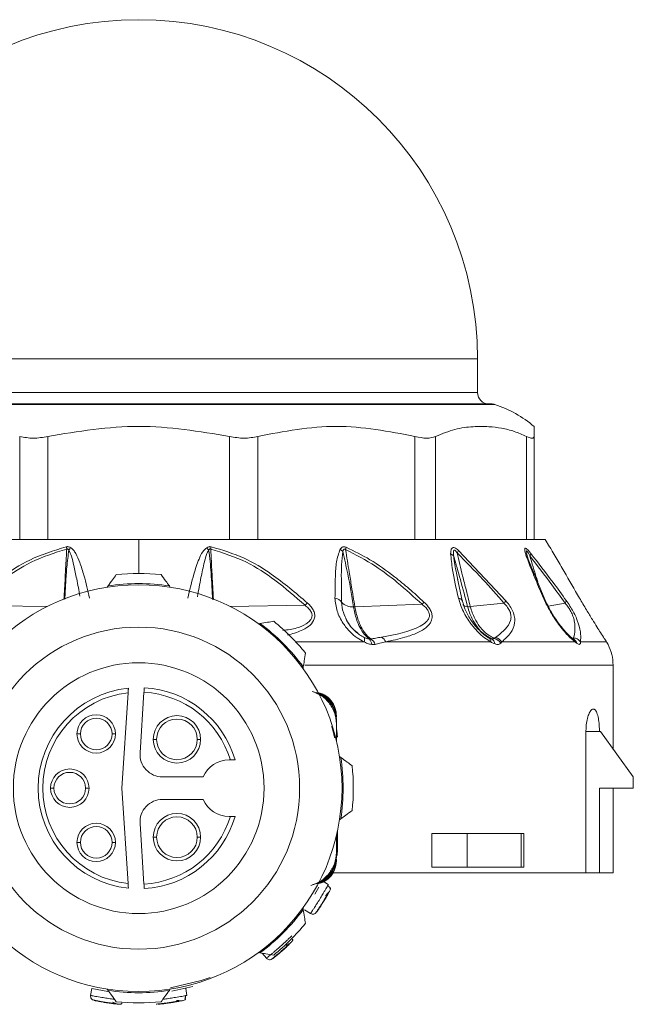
# Model space of a CAD drawing. Header units: millimetres. Extents: x -447 to 1924, y -61 to 422.
# Tile 44 of 60: x 822 to 850, y 153 to 196. Entities that reach past the tile are written whole.
import ezdxf

# ---------------------------------------------------------------- set-up
doc = ezdxf.new("R2010")
doc.units = ezdxf.units.MM

# ---------------------------------------------------------------- blocks, each defined once
blk = doc.blocks.new('Drawing View5')
at = {"color": 7, "linetype": 'Continuous', "lineweight": 18}
for p, q in [((-32.506, 3.001), (-2.506, 3.001)), ((-2.506, 1.501), (-2.506, 3.001)), ((-32.506, 1.501), (-2.506, 1.501)), ((-1.738, 0.976), (-32.737, 0.976)), ((-32.586, 1.001), (-1.894, 1.001)), ((-22.775, -4.999), (-22.775, -0.434)), ((-21.525, -4.999), (-21.525, -0.434)), ((-13.487, -4.999), (-13.487, -0.434)), ((-12.237, -4.999), (-12.237, -0.434)), ((-5.275, -4.999), (-5.275, -0.434)), ((-4.36, -4.999), (-4.36, -0.434)), ((-0.341, -4.999), (-0.341, -0.434)), ((-0.006, -4.999), (-0.006, -0.434)), ((-29.941, -4.999), (-22.559, -4.999)), ((-21.768, -4.999), (-22.559, -4.999)), ((-21.768, -4.999), (-17.506, -4.999)), ((-17.506, -4.999), (-13.244, -4.999)), ((-17.506, -4.999), (-17.506, -6.499)), ((-12.453, -4.999), (-13.244, -4.999)), ((-12.453, -4.999), (-5.071, -4.999)), ((-4.491, -4.999), (-5.071, -4.999)), ((-4.491, -4.999), (-0.23, -4.999)), ((-0.018, -4.999), (-0.23, -4.999)), ((-0.006, -4.999), (0.494, -4.999)), ((0.684, -5.315), (0.494, -4.999)), ((-3.346, -5.486), (-1.249, -7.713)), ((0.479, -7.654), (-0.303, -5.766)), ((-0.184, -5.745), (-0.196, -5.703)), ((-3.187, -7.696), (-3.393, -6.734)), ((-18.864, -7.051), (-18.906, -7.109)), ((-16.106, -7.109), (-16.148, -7.051)), ((-3.182, -7.723), (-3.194, -7.668)), ((-2.825, -7.968), (-1.337, -7.817)), ((0.622, -7.94), (1.371, -7.811)), ((-24.868, -7.906), (-21.555, -7.961)), ((-13.456, -7.961), (-10.143, -7.906)), ((-7.936, -7.973), (-4.961, -7.865)), ((-12.14, -8.712), (-12.209, -8.723)), ((-10.554, -9.524), (-7.529, -9.524)), ((-6.569, -9.524), (-1.921, -9.524)), ((-2.022, -9.333), (-2.16, -9.247)), ((-1.969, -9.36), (-1.979, -9.364)), ((-1.426, -9.524), (1.806, -9.524)), ((1.776, -9.427), (1.716, -9.389)), ((1.723, -9.392), (1.716, -9.389)), ((-10.229, -10.702), (-10.219, -10.633)), ((3.494, -10.553), (-10.158, -10.553)), ((3.494, -14.263), (3.494, -10.553)), ((-17.447, -14.434), (-17.272, -11.755)), ((-17.975, -11.775), (-18.25, -15.999)), ((-8.756, -12.784), (-8.756, -12.858)), ((-8.756, -12.969), (-8.756, -13.043)), ((-8.756, -13.043), (-8.756, -13.154)), ((-8.756, -13.154), (-8.756, -13.892)), ((2.293, -19.749), (2.293, -13.499)), ((2.293, -13.499), (2.89, -13.499)), ((2.94, -13.499), (2.89, -13.499)), ((4.39, -15.499), (2.94, -13.499)), ((-20.088, -13.599), (-20.238, -13.599)), ((-18.688, -13.599), (-18.538, -13.599)), ((-16.713, -13.84), (-16.863, -13.84)), ((-14.913, -13.84), (-14.763, -13.84)), ((-13.444, -14.749), (-13.506, -14.749)), ((-8.558, -14.641), (-8.615, -14.599)), ((-14.651, -15.499), (-16.449, -15.499)), ((4.39, -15.999), (4.39, -15.499)), ((-21.256, -15.999), (-21.406, -15.999)), ((-19.856, -15.999), (-19.706, -15.999)), ((-18.25, -15.999), (-17.975, -20.223)), ((4.39, -15.999), (2.89, -15.999)), ((2.89, -15.999), (2.89, -19.749)), ((3.494, -19.749), (3.494, -15.999)), ((-16.449, -16.499), (-14.651, -16.499)), ((-13.506, -17.249), (-13.444, -17.249)), ((-8.615, -17.399), (-8.558, -17.357)), ((-17.272, -20.243), (-17.447, -17.564)), ((-16.713, -18.166), (-16.863, -18.166)), ((-14.913, -18.166), (-14.763, -18.166)), ((-8.756, -18.844), (-8.756, -18.105)), ((-8.756, -18.105), (-8.756, -18.955)), ((-8.706, -18.749), (-8.706, -17.886)), ((-4.53, -17.999), (-4.53, -19.499)), ((-4.53, -17.999), (-2.967, -17.999)), ((-2.967, -17.999), (-2.967, -19.499)), ((-0.57, -17.999), (-2.967, -17.999)), ((-0.57, -19.499), (-0.57, -17.999)), ((-0.57, -17.999), (-0.455, -17.999)), ((-0.455, -19.499), (-0.455, -17.999)), ((-20.088, -18.399), (-20.238, -18.399)), ((-18.688, -18.399), (-18.538, -18.399)), ((-8.756, -18.749), (-8.706, -18.749)), ((-8.756, -19.028), (-8.756, -18.955)), ((-8.756, -19.213), (-8.756, -19.139)), ((-4.53, -19.499), (-2.967, -19.499)), ((-0.57, -19.499), (-2.967, -19.499)), ((-0.455, -19.499), (-0.57, -19.499)), ((-8.88, -19.749), (2.293, -19.749)), ((2.293, -19.749), (2.89, -19.749)), ((2.89, -19.749), (3.494, -19.749)), ((-9.704, -20.683), (-9.533, -20.386)), ((-9.327, -20.132), (-9.113, -20.263)), ((-10.219, -21.365), (-10.229, -21.295)), ((-9.897, -21.542), (-10.165, -21.377)), ((-12.209, -23.275), (-12.14, -23.286)), ((-11.849, -23.523), (-12.045, -23.301)), ((-11.664, -23.585), (-11.643, -23.584)), ((-16.035, -24.979), (-15.114, -24.779)), ((-19.635, -25.169), (-19.588, -24.858)), ((-19.588, -24.858), (-18.868, -24.996)), ((-18.906, -24.889), (-18.864, -24.946)), ((-16.148, -24.946), (-16.106, -24.889)), ((-15.424, -24.858), (-15.377, -25.169))]:
    blk.add_line(p, q, dxfattribs=at)
at = {"color": 7, "linetype": 'Continuous', "lineweight": 18, "flags": 128}
for points in [[(-0.277, -5.821), (-0.34, -5.596), (-0.349, -5.537), (-0.344, -5.502), (-0.338, -5.498), (-0.329, -5.502), (-0.317, -5.512), (-0.303, -5.529), (-0.255, -5.604), (-0.191, -5.721), (-0.191, -5.721)], [(-3.186, -7.697), (-3.178, -7.716), (-3.176, -7.721)], [(2.056, -9.524), (2.308, -9.524), (2.53, -9.524), (2.721, -9.524), (2.881, -9.524), (3.01, -9.524), (3.106, -9.524), (3.171, -9.524), (3.205, -9.524)], [(-8.706, -13.749), (-8.735, -13.456), (-8.756, -13.365)], [(-8.759, -19.07), (-8.725, -18.944), (-8.706, -18.749)], [(-14.344, -24.372), (-14.74, -24.511), (-16.105, -24.839)]]:
    blk.add_lwpolyline(points, dxfattribs=at)
at = {"color": 7, "linetype": 'Continuous', "lineweight": 18}
blk.add_circle((-17.506, -15.999), 7.125, dxfattribs=at)
for centre, radius, start, end in [((-17.506, 3.001), 15, 0, 180), ((-2.006, 1.501), 0.5, 180, 270), ((-1.894, 0.501), 0.5, 71.8336, 90), ((-3.343, -3.917), 5.15, 49.5183, 71.8336), ((-13.114, -3.919), 7.726, 190.4457, 191.199), ((-19.711, -6.096), 1.091, 137.4852, 144.4164), ((-15.301, -6.096), 1.091, 35.5839, 42.5146), ((-21.898, -3.918), 7.728, 348.8011, 349.5542), ((-9.002, -6.014), 0.716, 42.1041, 54.997), ((-9.512, -5.09), 1.218, 343.2269, 348.1023), ((-3.873, -5.962), 0.381, 35.3627, 62.4573), ((-4.074, -5.114), 0.817, 324.312, 332.9367), ((-0.417, -5.564), 0.276, 325.3525, 350.0463), ((-0.449, -5.883), 0.183, 9.6755, 56.8985), ((-17.506, -15.999), 9.5, 84.0016, 95.9984), ((-17.506, -15.999), 9.05, 81.3677, 98.6323), ((-17.506, -15.999), 9, 359.9991, 179.9991), ((-8.347, -9.712), 2.547, 131.5813, 134.8588), ((-8.868, -7.995), 0.41, 32.3293, 82.7621), ((-8.064, -7.355), 0.622, 222.5894, 276.1157), ((-7.443, -5.684), 3.304, 318.6958, 320.9747), ((-3.394, -7.833), 0.248, 33.0284, 79.616), ((-2.039, -7.145), 0.972, 316.2502, 324.2975), ((0.375, -7.694), 0.111, 21.7224, 71.6903), ((1.183, -7.652), 0.246, 319.7706, 348.2769), ((-2.963, -7.725), 0.247, 217.6379, 273.5303), ((-17.506, -15.999), 9.05, 36.3677, 53.6323), ((-17.506, -15.999), 9.5, 39.0016, 50.9984), ((-7.8, -9.417), 0.292, 338.5722, 16.7228), ((-7.58, -9.675), 0.392, 4.5888, 44.8043), ((-7.491, -9.794), 0.476, 19.1614, 56.6876), ((-7, -9.72), 0.473, 24.4313, 58.458), ((-2.123, -9.509), 0.203, 355.746, 60.047), ((-2.058, -9.673), 0.33, 9.2768, 60.3932), ((-1.932, -9.907), 0.56, 35.462, 73.3226), ((-1.869, -9.868), 0.562, 37.8002, 73.6245), ((1.523, -9.615), 0.298, 17.8912, 49.3711), ((1.552, -9.726), 0.374, 19.9008, 61.9306), ((1.494, -10.553), 2, 0, 26.8898), ((-17.506, -15.999), 5.55, 0, 180), ((-17.506, -15.999), 4.45, 95.8809, 264.1191), ((-17.506, -15.999), 4.25, 17.1046, 86.8491), ((-17.506, -15.999), 4.45, 16.3139, 86.8232), ((-17.506, -15.999), 4.25, 96.3377, 263.6623), ((-19.388, -13.599), 0.85, 0, 180), ((-19.388, -13.599), 0.7, 360, 180), ((-15.813, -13.84), 1.05, 0, 180), ((-15.813, -13.84), 0.9, 360, 180), ((-19.388, -13.599), 0.85, 180, 0), ((-19.388, -13.599), 0.7, 180, 360), ((-15.813, -13.84), 1.05, 180, 0), ((-15.813, -13.84), 0.9, 180, 360), ((-16.449, -14.499), 1, 176.2717, 270), ((-13.506, -15.999), 1.25, 90, 156.4218), ((-17.506, -15.999), 9.05, 351.3677, 8.6323), ((-20.556, -15.999), 0.85, 0, 180), ((-17.506, -15.999), 9.5, 354.0016, 5.9984), ((-20.556, -15.999), 0.7, 360, 180), ((-17.506, -15.999), 9, 179.9991, 359.9991), ((-17.506, -15.999), 5.55, 180, 0), ((-20.556, -15.999), 0.85, 180, 0), ((-20.556, -15.999), 0.7, 180, 360), ((-16.449, -17.499), 1, 90, 183.7283), ((-13.506, -15.999), 1.25, 203.5782, 270), ((-17.506, -15.999), 4.25, 273.1509, 342.8954), ((-17.506, -15.999), 4.45, 273.1768, 343.6861), ((-15.813, -18.166), 1.05, 0, 180), ((-15.813, -18.166), 0.9, 360, 180), ((-19.388, -18.399), 0.85, 0, 180), ((-19.388, -18.399), 0.7, 360, 180), ((-15.813, -18.166), 1.05, 180, 0), ((-15.813, -18.166), 0.9, 180, 360), ((-19.388, -18.399), 0.85, 180, 0), ((-19.388, -18.399), 0.7, 180, 360), ((-17.506, -15.999), 9.05, 306.3677, 323.6323), ((-17.506, -15.999), 9.5, 309.0016, 320.9984), ((-17.506, -15.999), 9.05, 261.3677, 278.6323), ((-17.506, -15.999), 9.5, 264.0016, 275.9984)]:
    blk.add_arc(centre, radius, start, end, dxfattribs=at)
for points, knots in [([(-13.487, -0.434), (-14.826, -0.214), (-17.506, 0.224), (-20.185, -0.214), (-21.525, -0.434)], [0, 0, 0, 0, 0.499933, 1, 1, 1, 1]), ([(-5.275, -0.434), (-6.434, -0.214), (-8.755, 0.224), (-11.075, -0.214), (-12.237, -0.434)], [0, 0, 0, 0, 0.499632, 1, 1, 1, 1]), ([(-0.341, -0.434), (-0.52, -0.356), (-0.883, -0.199), (-1.44, -0.067), (-2.047, 0.01), (-2.737, 0.007), (-3.527, -0.097), (-4.076, -0.319), (-4.36, -0.434)], [0, 0, 0, 0, 0.135419, 0.274991, 0.415244, 0.585607, 0.785782, 1, 1, 1, 1]), ([(-0.006, -0.007), (-0.006, -0.005), (-0.006, 0.002), (-0.006, -0.101), (-0.006, -0.32), (-0.006, -0.434)], [0, 0, 0, 0, 0.171076, 0.571477, 1, 1, 1, 1]), ([(-24.975, -7.807), (-24.514, -7.413), (-23.689, -6.707), (-22.277, -5.801), (-21.263, -5.489), (-20.713, -5.319)], [0, 0, 0, 0, 0.366467, 0.656613, 1, 1, 1, 1]), ([(-24.868, -7.906), (-24.417, -7.513), (-23.608, -6.809), (-22.226, -5.903), (-21.232, -5.589), (-20.694, -5.419)], [0, 0, 0, 0, 0.368099, 0.658336, 1, 1, 1, 1]), ([(-20.816, -7.646), (-20.798, -7.327), (-20.77, -6.833), (-20.734, -6.188), (-20.71, -5.765), (-20.698, -5.517), (-20.694, -5.419)], [0, 0, 0, 0, 0.429612, 0.665692, 0.868713, 1, 1, 1, 1]), ([(-20.78, -7.639), (-20.764, -7.394), (-20.734, -6.919), (-20.696, -6.193), (-20.632, -5.712), (-20.598, -5.461)], [0, 0, 0, 0, 0.337715, 0.654021, 1, 1, 1, 1]), ([(-20.713, -5.319), (-20.697, -5.317), (-20.662, -5.312), (-20.591, -5.318), (-20.545, -5.343), (-20.515, -5.359)], [0, 0, 0, 0, 0.222827, 0.488483, 1, 1, 1, 1]), ([(-20.694, -5.419), (-20.689, -5.417), (-20.678, -5.414), (-20.661, -5.413), (-20.64, -5.42), (-20.618, -5.436), (-20.605, -5.452), (-20.598, -5.461)], [0, 0, 0, 0, 0.132574, 0.271467, 0.437835, 0.686829, 1, 1, 1, 1]), ([(-20.598, -5.461), (-20.557, -5.552), (-20.458, -5.772), (-20.366, -6.208), (-20.236, -6.799), (-20.152, -7.254), (-20.105, -7.51)], [0, 0, 0, 0, 0.139404, 0.337507, 0.626202, 1, 1, 1, 1]), ([(-20.515, -5.359), (-20.474, -5.393), (-20.384, -5.469), (-20.249, -5.689), (-20.089, -6.06), (-19.884, -6.719), (-19.759, -7.252), (-19.68, -7.588)], [0, 0, 0, 0, 0.063949, 0.139633, 0.317237, 0.568463, 1, 1, 1, 1]), ([(-15.332, -7.588), (-15.249, -7.232), (-15.113, -6.646), (-14.886, -5.97), (-14.71, -5.565), (-14.56, -5.42), (-14.496, -5.359)], [0, 0, 0, 0, 0.456555, 0.748856, 0.894627, 1, 1, 1, 1]), ([(-14.91, -7.527), (-14.858, -7.245), (-14.764, -6.734), (-14.625, -6.112), (-14.528, -5.697), (-14.446, -5.528), (-14.413, -5.461)], [0, 0, 0, 0, 0.40719, 0.738888, 0.897629, 1, 1, 1, 1]), ([(-14.496, -5.359), (-14.465, -5.342), (-14.421, -5.319), (-14.35, -5.312), (-14.317, -5.317), (-14.299, -5.319)], [0, 0, 0, 0, 0.527893, 0.7496455, 1, 1, 1, 1]), ([(-14.413, -5.461), (-14.406, -5.452), (-14.394, -5.436), (-14.372, -5.42), (-14.352, -5.414), (-14.335, -5.413), (-14.324, -5.417), (-14.318, -5.419)], [0, 0, 0, 0, 0.312066, 0.577689, 0.709478, 0.846396, 1, 1, 1, 1]), ([(-14.413, -5.461), (-14.387, -5.63), (-14.334, -5.969), (-14.304, -6.511), (-14.265, -7.078), (-14.242, -7.475), (-14.23, -7.669)], [0, 0, 0, 0, 0.229459, 0.460748, 0.736265, 1, 1, 1, 1]), ([(-14.318, -5.419), (-13.779, -5.59), (-12.762, -5.912), (-11.383, -6.824), (-10.577, -7.528), (-10.143, -7.906)], [0, 0, 0, 0, 0.3425593, 0.6462348, 1, 1, 1, 1]), ([(-14.318, -5.419), (-14.309, -5.603), (-14.292, -5.942), (-14.261, -6.488), (-14.23, -7.047), (-14.207, -7.45), (-14.196, -7.646)], [0, 0, 0, 0, 0.247038, 0.456865, 0.736608, 1, 1, 1, 1]), ([(-14.299, -5.319), (-13.804, -5.467), (-12.862, -5.749), (-11.428, -6.623), (-10.557, -7.364), (-10.037, -7.807)], [0, 0, 0, 0, 0.308412, 0.587789, 1, 1, 1, 1]), ([(-8.817, -7.588), (-8.813, -7.27), (-8.807, -6.732), (-8.778, -5.99), (-8.652, -5.611), (-8.591, -5.427)], [0, 0, 0, 0, 0.427707, 0.722359, 1, 1, 1, 1]), ([(-8.591, -5.427), (-8.574, -5.403), (-8.542, -5.361), (-8.484, -5.328), (-8.43, -5.318), (-8.378, -5.32), (-8.34, -5.334), (-8.32, -5.341)], [0, 0, 0, 0, 0.303841, 0.543349, 0.671179, 0.821746, 1, 1, 1, 1]), ([(-8.522, -7.776), (-8.527, -7.449), (-8.535, -6.9), (-8.539, -6.146), (-8.493, -5.73), (-8.47, -5.533)], [0, 0, 0, 0, 0.4373839, 0.7346037, 1, 1, 1, 1]), ([(-8.47, -5.533), (-8.465, -5.512), (-8.456, -5.476), (-8.434, -5.44), (-8.413, -5.424), (-8.397, -5.419), (-8.38, -5.421), (-8.362, -5.429), (-8.351, -5.437), (-8.345, -5.442)], [0, 0, 0, 0, 0.3366966, 0.5652326, 0.6587129, 0.7523062, 0.8216938, 0.9026669, 1, 1, 1, 1]), ([(-8.47, -5.533), (-8.394, -5.863), (-8.205, -6.677), (-8.075, -7.49), (-7.998, -7.973)], [0, 0, 0, 0, 0.404874, 1, 1, 1, 1]), ([(-8.345, -5.442), (-8.32, -5.61), (-8.27, -5.939), (-8.18, -6.488), (-8.07, -7.163), (-7.985, -7.678), (-7.936, -7.973)], [0, 0, 0, 0, 0.199401, 0.389589, 0.65075, 1, 1, 1, 1]), ([(-8.345, -5.442), (-7.898, -5.672), (-7.097, -6.085), (-5.981, -6.937), (-5.322, -7.537), (-4.961, -7.865)], [0, 0, 0, 0, 0.364986, 0.653176, 1, 1, 1, 1]), ([(-8.32, -5.341), (-7.965, -5.514), (-7.217, -5.879), (-6.305, -6.538), (-5.516, -7.18), (-5.094, -7.566), (-4.877, -7.765)], [0, 0, 0, 0, 0.283427, 0.598157, 0.79281, 1, 1, 1, 1]), ([(-3.697, -5.624), (-3.696, -5.583), (-3.694, -5.51), (-3.672, -5.425), (-3.636, -5.373), (-3.586, -5.349), (-3.517, -5.359), (-3.431, -5.409), (-3.375, -5.459), (-3.346, -5.486)], [0, 0, 0, 0, 0.2026743, 0.3639009, 0.4931688, 0.5944464, 0.7169049, 0.8527137, 1, 1, 1, 1]), ([(-3.349, -7.588), (-3.45, -7.164), (-3.61, -6.49), (-3.673, -5.858), (-3.697, -5.624)], [0, 0, 0, 0, 0.629625, 1, 1, 1, 1]), ([(-3.562, -5.741), (-3.567, -5.696), (-3.576, -5.619), (-3.574, -5.527), (-3.56, -5.476), (-3.538, -5.461), (-3.522, -5.463), (-3.503, -5.471), (-3.48, -5.492), (-3.447, -5.533), (-3.425, -5.568), (-3.41, -5.591)], [0, 0, 0, 0, 0.274116, 0.463193, 0.592982, 0.653123, 0.685145, 0.720858, 0.783468, 0.856593, 1, 1, 1, 1]), ([(-3.41, -5.591), (-3.371, -5.76), (-3.292, -6.101), (-3.156, -6.647), (-3, -7.27), (-2.886, -7.722), (-2.825, -7.968)], [0, 0, 0, 0, 0.2134593, 0.4293792, 0.6901911, 1, 1, 1, 1]), ([(-3.41, -5.591), (-3.026, -5.976), (-2.313, -6.692), (-1.645, -7.462), (-1.337, -7.817)], [0, 0, 0, 0, 0.53826, 1, 1, 1, 1]), ([(-0.349, -5.729), (-0.366, -5.677), (-0.397, -5.583), (-0.421, -5.467), (-0.418, -5.395), (-0.381, -5.377), (-0.318, -5.417), (-0.237, -5.5), (-0.178, -5.573), (-0.146, -5.612)], [0, 0, 0, 0, 0.1952, 0.351587, 0.494569, 0.605688, 0.718068, 0.846595, 1, 1, 1, 1]), ([(-0.146, -5.612), (0.183, -6.037), (0.714, -6.723), (1.229, -7.433), (1.424, -7.702)], [0, 0, 0, 0, 0.620107, 1, 1, 1, 1]), ([(0.684, -5.315), (0.684, -5.315), (0.684, -5.316), (0.731, -5.395), (0.828, -5.561), (1.027, -5.902), (1.43, -6.592), (1.78, -7.195), (2.009, -7.588)], [0, 0, 0, 0, 0.01856, 0.08035, 0.139672, 0.271094, 0.523902, 1, 1, 1, 1]), ([(-3.562, -5.741), (-3.461, -6.085), (-3.242, -6.831), (-3.051, -7.572), (-2.948, -7.971)], [0, 0, 0, 0, 0.460533, 1, 1, 1, 1]), ([(-3.383, -6.781), (-3.403, -6.681), (-3.447, -6.461), (-3.511, -6.114), (-3.545, -5.868), (-3.562, -5.741)], [0, 0, 0, 0, 0.2877122, 0.6341049, 1, 1, 1, 1]), ([(0.41, -7.588), (0.296, -7.322), (0.125, -6.925), (-0.083, -6.422), (-0.227, -6.064), (-0.307, -5.843), (-0.349, -5.729)], [0, 0, 0, 0, 0.420929, 0.628617, 0.808166, 1, 1, 1, 1]), ([(-0.284, -5.797), (-0.291, -5.777), (-0.304, -5.737), (-0.314, -5.701), (-0.318, -5.684)], [0, 0, 0, 0, 0.512611, 1, 1, 1, 1]), ([(-0.282, -5.807), (-0.288, -5.787), (-0.3, -5.749), (-0.31, -5.714), (-0.314, -5.697)], [0, 0, 0, 0, 0.513287, 1, 1, 1, 1]), ([(-0.191, -5.721), (0.136, -6.147), (0.664, -6.833), (1.176, -7.542), (1.371, -7.811)], [0, 0, 0, 0, 0.619883, 1, 1, 1, 1]), ([(-0.191, -5.721), (-0.144, -5.882), (-0.05, -6.202), (0.068, -6.586), (0.137, -6.811), (0.157, -6.876)], [0, 0, 0, 0, 0.416733, 0.829511, 1, 1, 1, 1]), ([(-18.864, -7.051), (-18.797, -6.959), (-18.674, -6.791), (-18.553, -6.626), (-18.499, -6.551)], [0, 0, 0, 0, 0.550612, 1, 1, 1, 1]), ([(-16.513, -6.551), (-16.444, -6.645), (-16.323, -6.811), (-16.2, -6.979), (-16.148, -7.051)], [0, 0, 0, 0, 0.569214, 1, 1, 1, 1]), ([(-10.037, -7.807), (-9.979, -7.863), (-9.87, -7.971), (-9.755, -8.153), (-9.702, -8.338), (-9.728, -8.57), (-9.912, -8.807), (-10.297, -9.032), (-10.648, -9.165), (-10.893, -9.216), (-10.921, -9.222)], [0, 0, 0, 0, 0.095054, 0.179784, 0.258971, 0.342144, 0.502948, 0.682013, 0.963189, 1, 1, 1, 1]), ([(-7.529, -9.524), (-7.633, -9.469), (-7.858, -9.352), (-8.176, -9.071), (-8.497, -8.674), (-8.759, -8.157), (-8.797, -7.779), (-8.817, -7.588)], [0, 0, 0, 0, 0.137707, 0.297654, 0.485766, 0.740451, 1, 1, 1, 1]), ([(-8.272, -8.6), (-8.339, -8.476), (-8.484, -8.207), (-8.509, -7.927), (-8.522, -7.776)], [0, 0, 0, 0, 0.4605261, 1, 1, 1, 1]), ([(-4.877, -7.765), (-4.823, -7.818), (-4.72, -7.921), (-4.6, -8.094), (-4.525, -8.273), (-4.494, -8.583), (-4.729, -8.895), (-5.176, -9.143), (-5.788, -9.357), (-6.282, -9.462), (-6.569, -9.524)], [0, 0, 0, 0, 0.054232, 0.103303, 0.150337, 0.200897, 0.369635, 0.542742, 0.734318, 1, 1, 1, 1]), ([(-1.921, -9.524), (-2.012, -9.47), (-2.207, -9.354), (-2.511, -9.077), (-2.844, -8.688), (-3.169, -8.17), (-3.288, -7.787), (-3.349, -7.588)], [0, 0, 0, 0, 0.136663, 0.294577, 0.479617, 0.72985, 1, 1, 1, 1]), ([(-1.961, -9.377), (-2.032, -9.334), (-2.175, -9.246), (-2.448, -9.006), (-2.751, -8.653), (-3.037, -8.178), (-3.137, -7.857), (-3.187, -7.696)], [0, 0, 0, 0, 0.121266, 0.245154, 0.495302, 0.747134, 1, 1, 1, 1]), ([(-1.337, -7.817), (-1.28, -7.876), (-1.198, -7.961), (-1.114, -8.091), (-1.067, -8.187), (-1.036, -8.285), (-1.016, -8.426), (-1.059, -8.687), (-1.29, -9.007), (-1.558, -9.212), (-1.711, -9.329)], [0, 0, 0, 0, 0.088148, 0.127362, 0.165638, 0.20809, 0.253003, 0.357761, 0.633199, 1, 1, 1, 1]), ([(-1.249, -7.713), (-1.187, -7.789), (-1.067, -7.937), (-0.93, -8.193), (-0.856, -8.45), (-0.854, -8.795), (-1.031, -9.172), (-1.284, -9.397), (-1.426, -9.524)], [0, 0, 0, 0, 0.0942, 0.182499, 0.278775, 0.389657, 0.657979, 1, 1, 1, 1]), ([(1.806, -9.524), (1.702, -9.435), (1.467, -9.236), (1.059, -8.733), (0.677, -8.153), (0.493, -7.764), (0.41, -7.588)], [0, 0, 0, 0, 0.209172, 0.469256, 0.760695, 1, 1, 1, 1]), ([(1.735, -9.405), (1.679, -9.359), (1.565, -9.267), (1.326, -9.017), (1.034, -8.65), (0.716, -8.156), (0.558, -7.821), (0.478, -7.653)], [0, 0, 0, 0, 0.122649, 0.246669, 0.495921, 0.746921, 1, 1, 1, 1]), ([(1.371, -7.811), (1.419, -7.872), (1.512, -7.987), (1.637, -8.194), (1.73, -8.409), (1.85, -8.88), (1.794, -9.134), (1.747, -9.345)], [0, 0, 0, 0, 0.097572, 0.186101, 0.286324, 0.407959, 1, 1, 1, 1]), ([(1.424, -7.702), (1.479, -7.781), (1.586, -7.934), (1.736, -8.191), (1.842, -8.4), (1.882, -8.509), (1.895, -8.543)], [0, 0, 0, 0, 0.283852, 0.558242, 0.860394, 1, 1, 1, 1]), ([(2.009, -7.588), (2.111, -7.763), (2.297, -8.079), (2.563, -8.515), (2.772, -8.85), (2.953, -9.133), (3.103, -9.367), (3.174, -9.476), (3.205, -9.524)], [0, 0, 0, 0, 0.237372, 0.431825, 0.589432, 0.718601, 0.877817, 1, 1, 1, 1]), ([(-10.143, -7.906), (-10.087, -7.952), (-9.984, -8.035), (-9.872, -8.182), (-9.82, -8.334), (-9.846, -8.483), (-9.942, -8.617), (-10.154, -8.776), (-10.534, -8.95), (-10.911, -8.993), (-11.125, -9.018)], [0, 0, 0, 0, 0.092113, 0.16945, 0.241108, 0.313018, 0.396505, 0.497347, 0.714546, 1, 1, 1, 1]), ([(-7.998, -7.973), (-7.958, -8.163), (-7.887, -8.497), (-7.728, -8.869), (-7.541, -9.185), (-7.394, -9.317), (-7.302, -9.399)], [0, 0, 0, 0, 0.294643, 0.521096, 0.701932, 1, 1, 1, 1]), ([(-7.998, -7.973), (-7.987, -7.973), (-7.966, -7.974), (-7.945, -7.973), (-7.936, -7.973)], [0, 0, 0, 0, 0.559976, 1, 1, 1, 1]), ([(-7.936, -7.973), (-7.896, -8.161), (-7.826, -8.495), (-7.667, -8.866), (-7.479, -9.182), (-7.326, -9.314), (-7.23, -9.397)], [0, 0, 0, 0, 0.294538, 0.521008, 0.701872, 1, 1, 1, 1]), ([(-4.961, -7.865), (-4.91, -7.907), (-4.815, -7.985), (-4.703, -8.123), (-4.637, -8.268), (-4.632, -8.409), (-4.682, -8.538), (-4.81, -8.689), (-5.404, -9.066), (-6.138, -9.202), (-6.752, -9.316)], [0, 0, 0, 0, 0.051613, 0.09536, 0.137319, 0.180165, 0.228028, 0.285272, 0.402314, 1, 1, 1, 1]), ([(-2.948, -7.971), (-2.928, -7.972), (-2.891, -7.973), (-2.845, -7.969), (-2.825, -7.968)], [0, 0, 0, 0, 0.559847, 1, 1, 1, 1]), ([(-2.948, -7.971), (-2.889, -8.154), (-2.784, -8.48), (-2.549, -8.847), (-2.266, -9.169), (-2.038, -9.302), (-1.895, -9.386)], [0, 0, 0, 0, 0.287161, 0.511571, 0.692984, 1, 1, 1, 1]), ([(-2.825, -7.968), (-2.768, -8.147), (-2.666, -8.467), (-2.433, -8.829), (-2.154, -9.149), (-1.919, -9.285), (-1.772, -9.37)], [0, 0, 0, 0, 0.28629, 0.510661, 0.69222, 1, 1, 1, 1]), ([(-12.14, -8.712), (-12.026, -8.694), (-11.821, -8.662), (-11.618, -8.63), (-11.527, -8.616)], [0, 0, 0, 0, 0.550612, 1, 1, 1, 1]), ([(-8.342, -8.486), (-8.232, -8.683), (-8.088, -8.938), (-7.863, -9.088), (-7.812, -9.122)], [0, 0, 0, 0, 0.771732, 1, 1, 1, 1]), ([(-7.905, -9.067), (-7.911, -9.062), (-8.05, -8.949), (-8.187, -8.788), (-8.262, -8.622), (-8.272, -8.6)], [0, 0, 0, 0, 0.037231, 0.876192, 1, 1, 1, 1]), ([(1.895, -8.543), (1.916, -8.596), (2.019, -8.855), (2.069, -9.179), (2.06, -9.414), (2.056, -9.524)], [0, 0, 0, 0, 0.1189249, 0.5863086, 1, 1, 1, 1]), ([(-7.521, -9.333), (-7.592, -9.295), (-7.731, -9.221), (-7.848, -9.117), (-7.905, -9.067)], [0, 0, 0, 0, 0.512153, 1, 1, 1, 1]), ([(-7.189, -9.644), (-7.256, -9.63), (-7.371, -9.607), (-7.482, -9.549), (-7.529, -9.524)], [0, 0, 0, 0, 0.5787259, 1, 1, 1, 1]), ([(-7.302, -9.399), (-7.344, -9.392), (-7.417, -9.379), (-7.49, -9.347), (-7.521, -9.333)], [0, 0, 0, 0, 0.571169, 1, 1, 1, 1]), ([(-7.23, -9.397), (-7.243, -9.399), (-7.265, -9.402), (-7.291, -9.4), (-7.302, -9.399)], [0, 0, 0, 0, 0.560007, 1, 1, 1, 1]), ([(-6.752, -9.316), (-6.84, -9.332), (-6.997, -9.36), (-7.158, -9.385), (-7.23, -9.397)], [0, 0, 0, 0, 0.554562, 1, 1, 1, 1]), ([(-6.569, -9.524), (-6.655, -9.546), (-6.81, -9.586), (-6.97, -9.622), (-7.042, -9.638)], [0, 0, 0, 0, 0.555292, 1, 1, 1, 1]), ([(-1.895, -9.386), (-1.919, -9.378), (-1.96, -9.364), (-2.004, -9.343), (-2.022, -9.333)], [0, 0, 0, 0, 0.574767, 1, 1, 1, 1]), ([(-1.732, -9.62), (-1.768, -9.605), (-1.83, -9.58), (-1.894, -9.54), (-1.921, -9.524)], [0, 0, 0, 0, 0.579744, 1, 1, 1, 1]), ([(-1.772, -9.37), (-1.787, -9.382), (-1.815, -9.404), (-1.87, -9.392), (-1.895, -9.386)], [0, 0, 0, 0, 0.541687, 1, 1, 1, 1]), ([(-1.711, -9.329), (-1.722, -9.337), (-1.742, -9.351), (-1.762, -9.364), (-1.772, -9.37)], [0, 0, 0, 0, 0.557314, 1, 1, 1, 1]), ([(-1.476, -9.582), (-1.508, -9.606), (-1.557, -9.642), (-1.652, -9.644), (-1.705, -9.628), (-1.732, -9.62)], [0, 0, 0, 0, 0.482193, 0.740263, 1, 1, 1, 1]), ([(-1.426, -9.524), (-1.435, -9.535), (-1.451, -9.554), (-1.468, -9.573), (-1.476, -9.582)], [0, 0, 0, 0, 0.558376, 1, 1, 1, 1]), ([(1.747, -9.345), (1.75, -9.355), (1.755, -9.376), (1.745, -9.392), (1.73, -9.39), (1.723, -9.39)], [0, 0, 0, 0, 0.381512, 0.751212, 1, 1, 1, 1]), ([(2.056, -9.524), (2.008, -9.477), (1.922, -9.392), (1.801, -9.359), (1.747, -9.345)], [0, 0, 0, 0, 0.559299, 1, 1, 1, 1]), ([(1.903, -9.599), (1.886, -9.587), (1.855, -9.565), (1.821, -9.536), (1.806, -9.524)], [0, 0, 0, 0, 0.55931, 1, 1, 1, 1]), ([(2.056, -9.524), (2.055, -9.551), (2.055, -9.604), (2.019, -9.638), (1.969, -9.637), (1.925, -9.612), (1.903, -9.599)], [0, 0, 0, 0, 0.273675, 0.544486, 0.766897, 1, 1, 1, 1]), ([(3.205, -9.524), (3.227, -9.561), (3.267, -9.627), (3.282, -9.656), (3.272, -9.638), (3.246, -9.591), (3.218, -9.545), (3.205, -9.524)], [0, 0, 0, 0, 0.269902, 0.490211, 0.672926, 0.851395, 1, 1, 1, 1]), ([(-7.042, -9.638), (-7.069, -9.642), (-7.116, -9.65), (-7.167, -9.646), (-7.189, -9.644)], [0, 0, 0, 0, 0.560194, 1, 1, 1, 1]), ([(-10.123, -10.02), (-10.141, -10.136), (-10.173, -10.339), (-10.205, -10.544), (-10.219, -10.633)], [0, 0, 0, 0, 0.5692143, 1, 1, 1, 1]), ([(-17.975, -11.775), (-17.974, -11.759), (-17.972, -11.729), (-17.969, -11.679), (-17.966, -11.636), (-17.964, -11.605), (-17.962, -11.579), (-17.962, -11.575), (-17.962, -11.572)], [0, 0, 0, 0, 0.149208, 0.283246, 0.504931, 0.633064, 0.758406, 1, 1, 1, 1]), ([(-17.259, -11.556), (-17.26, -11.559), (-17.26, -11.565), (-17.263, -11.611), (-17.267, -11.677), (-17.271, -11.729), (-17.272, -11.755)], [0, 0, 0, 0, 0.2500002, 0.5000002, 0.7500002, 1, 1, 1, 1]), ([(-8.756, -13.043), (-8.773, -12.881), (-8.806, -12.558), (-9.064, -12.138), (-9.416, -11.833), (-9.7, -11.755), (-9.827, -11.72)], [0, 0, 0, 0, 0.262361, 0.523865, 0.78552, 1, 1, 1, 1]), ([(-8.756, -12.969), (-8.773, -12.808), (-8.807, -12.494), (-9.069, -12.096), (-9.397, -11.824), (-9.651, -11.768), (-9.757, -11.744)], [0, 0, 0, 0, 0.279052, 0.547337, 0.812542, 1, 1, 1, 1]), ([(-9.089, -12.208), (-9.197, -12.09), (-9.365, -11.904), (-9.597, -11.817), (-9.68, -11.786)], [0, 0, 0, 0, 0.6416003, 1, 1, 1, 1]), ([(-8.756, -12.858), (-8.771, -12.708), (-8.801, -12.407), (-9.074, -12.041), (-9.37, -11.805), (-9.582, -11.777), (-9.647, -11.768)], [0, 0, 0, 0, 0.291464, 0.58257, 0.873608, 1, 1, 1, 1]), ([(-9.571, -11.767), (-9.51, -11.784), (-9.321, -11.835), (-9.042, -12.03), (-8.852, -12.313), (-8.768, -12.575), (-8.76, -12.714), (-8.756, -12.784)], [0, 0, 0, 0, 0.136543, 0.417549, 0.703003, 0.8502, 1, 1, 1, 1]), ([(-8.756, -13.154), (-8.772, -12.978), (-8.802, -12.635), (-8.995, -12.349), (-9.089, -12.208)], [0, 0, 0, 0, 0.510429, 1, 1, 1, 1]), ([(2.293, -13.499), (2.295, -13.422), (2.299, -13.238), (2.341, -12.966), (2.413, -12.719), (2.507, -12.547), (2.612, -12.479), (2.714, -12.531), (2.799, -12.703), (2.858, -12.968), (2.887, -13.25), (2.889, -13.431), (2.89, -13.499)], [0, 0, 0, 0, 0.072436, 0.171678, 0.273655, 0.380851, 0.493082, 0.607601, 0.720798, 0.830386, 0.936169, 1, 1, 1, 1]), ([(-8.964, -13.27), (-8.953, -13.304), (-8.933, -13.365), (-8.9, -13.483), (-8.874, -13.579), (-8.856, -13.652), (-8.845, -13.696), (-8.834, -13.74), (-8.829, -13.764), (-8.826, -13.777)], [0, 0, 0, 0, 0.375394, 0.664308, 0.835356, 0.887103, 0.926937, 0.962067, 1, 1, 1, 1]), ([(-13.444, -14.749), (-13.427, -14.749), (-13.396, -14.749), (-13.344, -14.749), (-13.289, -14.749), (-13.244, -14.749), (-13.238, -14.749), (-13.235, -14.749)], [0, 0, 0, 0, 0.1532456, 0.2906312, 0.5169345, 0.7643827, 1, 1, 1, 1]), ([(-8.558, -14.641), (-8.466, -14.708), (-8.298, -14.831), (-8.132, -14.952), (-8.058, -15.006)], [0, 0, 0, 0, 0.550612, 1, 1, 1, 1]), ([(-13.235, -17.249), (-13.238, -17.249), (-13.244, -17.249), (-13.289, -17.249), (-13.343, -17.249), (-13.396, -17.249), (-13.427, -17.249), (-13.444, -17.249)], [0, 0, 0, 0, 0.234483, 0.480542, 0.707812, 0.845903, 1, 1, 1, 1]), ([(-8.058, -16.992), (-8.152, -17.061), (-8.318, -17.182), (-8.486, -17.304), (-8.558, -17.357)], [0, 0, 0, 0, 0.569214, 1, 1, 1, 1]), ([(-9.827, -20.278), (-9.699, -20.242), (-9.415, -20.164), (-9.064, -19.86), (-8.806, -19.439), (-8.772, -19.116), (-8.756, -18.955)], [0, 0, 0, 0, 0.214486, 0.476146, 0.737645, 1, 1, 1, 1]), ([(-9.757, -20.254), (-9.651, -20.23), (-9.397, -20.173), (-9.069, -19.901), (-8.807, -19.504), (-8.773, -19.189), (-8.756, -19.028)], [0, 0, 0, 0, 0.18745, 0.452675, 0.72094, 1, 1, 1, 1]), ([(-9.647, -20.229), (-9.582, -20.221), (-9.37, -20.192), (-9.074, -19.957), (-8.801, -19.591), (-8.771, -19.29), (-8.756, -19.139)], [0, 0, 0, 0, 0.126246, 0.417408, 0.708389, 1, 1, 1, 1]), ([(-9.084, -19.783), (-8.991, -19.644), (-8.801, -19.359), (-8.771, -19.018), (-8.756, -18.844)], [0, 0, 0, 0, 0.489706, 1, 1, 1, 1]), ([(-8.756, -19.213), (-8.772, -19.353), (-8.804, -19.626), (-9.044, -19.967), (-9.32, -20.162), (-9.509, -20.214), (-9.571, -20.231)], [0, 0, 0, 0, 0.295904, 0.581829, 0.863182, 1, 1, 1, 1]), ([(-9.887, -20.303), (-9.729, -20.248), (-9.419, -20.139), (-9.194, -19.9), (-9.084, -19.783)], [0, 0, 0, 0, 0.509411, 1, 1, 1, 1]), ([(-17.962, -20.426), (-17.962, -20.423), (-17.962, -20.417), (-17.965, -20.372), (-17.969, -20.319), (-17.972, -20.269), (-17.974, -20.239), (-17.975, -20.223)], [0, 0, 0, 0, 0.240754, 0.492009, 0.714933, 0.849811, 1, 1, 1, 1]), ([(-17.272, -20.243), (-17.271, -20.269), (-17.267, -20.321), (-17.263, -20.387), (-17.26, -20.433), (-17.26, -20.439), (-17.259, -20.442)], [0, 0, 0, 0, 0.25, 0.5, 0.75, 1, 1, 1, 1]), ([(-9.142, -20.315), (-9.15, -20.329), (-9.169, -20.363), (-9.219, -20.45), (-9.286, -20.567), (-9.376, -20.72), (-9.49, -20.911), (-9.608, -21.099), (-9.704, -21.249), (-9.778, -21.363), (-9.836, -21.451), (-9.884, -21.524), (-9.892, -21.535), (-9.897, -21.542)], [0, 0, 0, 0, 0.056466, 0.142688, 0.228837, 0.305261, 0.42845, 0.551652, 0.628071, 0.714204, 0.80037, 0.876807, 1, 1, 1, 1]), ([(-9.051, -20.423), (-9.056, -20.41), (-9.066, -20.385), (-9.09, -20.353), (-9.119, -20.326), (-9.14, -20.313), (-9.151, -20.307)], [0, 0, 0, 0, 0.263004, 0.520422, 0.767336, 1, 1, 1, 1]), ([(-9.113, -20.263), (-9.115, -20.267), (-9.118, -20.272), (-9.139, -20.31), (-9.142, -20.315)], [0, 0, 0, 0, 0.860321, 1, 1, 1, 1]), ([(-9.017, -20.431), (-9.019, -20.421), (-9.022, -20.403), (-9.041, -20.408), (-9.049, -20.41)], [0, 0, 0, 0, 0.553215, 1, 1, 1, 1]), ([(-9.041, -20.527), (-9.03, -20.504), (-9.015, -20.473), (-9.02, -20.439), (-9.021, -20.431)], [0, 0, 0, 0, 0.751765, 1, 1, 1, 1]), ([(-9.041, -20.527), (-9.045, -20.535), (-9.053, -20.55), (-9.115, -20.664), (-9.207, -20.826), (-9.32, -21.015), (-9.437, -21.202), (-9.54, -21.357), (-9.613, -21.464), (-9.623, -21.478), (-9.628, -21.485)], [0, 0, 0, 0, 0.123379, 0.248042, 0.373666, 0.499948, 0.626271, 0.751961, 0.876673, 1, 1, 1, 1]), ([(-9.416, -21.139), (-9.4, -21.113), (-9.35, -21.036), (-9.268, -20.9), (-9.177, -20.746), (-9.131, -20.662), (-9.107, -20.62)], [0, 0, 0, 0, 0.146748, 0.43206, 0.71662, 1, 1, 1, 1]), ([(-9.233, -20.753), (-9.207, -20.727), (-9.157, -20.675), (-9.105, -20.619), (-9.072, -20.581), (-9.065, -20.571), (-9.062, -20.567)], [0, 0, 0, 0, 0.271066, 0.528959, 0.772095, 1, 1, 1, 1]), ([(-9.688, -21.542), (-9.684, -21.537), (-9.678, -21.528), (-9.628, -21.458), (-9.555, -21.352), (-9.481, -21.241), (-9.432, -21.164), (-9.416, -21.139)], [0, 0, 0, 0, 0.222532, 0.445065, 0.667991, 0.891339, 1, 1, 1, 1]), ([(-10.219, -21.365), (-10.201, -21.478), (-10.169, -21.684), (-10.137, -21.886), (-10.123, -21.978)], [0, 0, 0, 0, 0.550612, 1, 1, 1, 1]), ([(-9.688, -21.541), (-9.709, -21.551), (-9.752, -21.573), (-9.828, -21.574), (-9.874, -21.552), (-9.897, -21.542)], [0, 0, 0, 0, 0.311559, 0.655779, 1, 1, 1, 1]), ([(-10.768, -22.571), (-10.78, -22.582), (-10.808, -22.609), (-10.881, -22.678), (-10.979, -22.77), (-11.111, -22.89), (-11.276, -23.039), (-11.444, -23.185), (-11.579, -23.3), (-11.683, -23.387), (-11.764, -23.454), (-11.832, -23.51), (-11.842, -23.518), (-11.849, -23.523)], [0, 0, 0, 0, 0.057178, 0.142687, 0.22891, 0.30536, 0.428453, 0.551725, 0.628125, 0.714205, 0.800412, 0.876862, 1, 1, 1, 1]), ([(-10.725, -22.529), (-10.728, -22.533), (-10.732, -22.537), (-10.764, -22.567), (-10.768, -22.571)], [0, 0, 0, 0, 0.866964, 1, 1, 1, 1]), ([(-10.735, -22.804), (-10.74, -22.81), (-10.752, -22.821), (-10.845, -22.913), (-10.98, -23.041), (-11.143, -23.189), (-11.31, -23.333), (-11.453, -23.451), (-11.555, -23.532), (-11.569, -23.543), (-11.575, -23.548)], [0, 0, 0, 0, 0.1232181, 0.2479402, 0.3735867, 0.499886, 0.6262245, 0.7519299, 0.8766576, 1, 1, 1, 1]), ([(-11.271, -23.278), (-11.248, -23.258), (-11.178, -23.2), (-11.06, -23.094), (-10.928, -22.972), (-10.859, -22.906), (-10.824, -22.873)], [0, 0, 0, 0, 0.14642, 0.431831, 0.716501, 1, 1, 1, 1]), ([(-10.982, -22.963), (-10.95, -22.945), (-10.887, -22.911), (-10.822, -22.873), (-10.779, -22.846), (-10.771, -22.839), (-10.767, -22.836)], [0, 0, 0, 0, 0.27122, 0.529165, 0.772245, 1, 1, 1, 1]), ([(-10.735, -22.804), (-10.718, -22.785), (-10.695, -22.759), (-10.689, -22.726), (-10.688, -22.717)], [0, 0, 0, 0, 0.742218, 1, 1, 1, 1]), ([(-10.683, -22.718), (-10.682, -22.708), (-10.679, -22.69), (-10.699, -22.689), (-10.707, -22.689)], [0, 0, 0, 0, 0.554388, 1, 1, 1, 1]), ([(-11.527, -23.382), (-11.643, -23.364), (-11.846, -23.332), (-12.051, -23.3), (-12.14, -23.286)], [0, 0, 0, 0, 0.569214, 1, 1, 1, 1]), ([(-11.649, -23.583), (-11.671, -23.587), (-11.719, -23.595), (-11.792, -23.574), (-11.83, -23.54), (-11.849, -23.523)], [0, 0, 0, 0, 0.3129174, 0.6564587, 1, 1, 1, 1]), ([(-11.649, -23.584), (-11.644, -23.581), (-11.635, -23.574), (-11.567, -23.522), (-11.466, -23.441), (-11.363, -23.357), (-11.294, -23.298), (-11.271, -23.278)], [0, 0, 0, 0, 0.222449, 0.44491, 0.667773, 0.891069, 1, 1, 1, 1]), ([(-19.552, -25.36), (-19.57, -25.346), (-19.607, -25.314), (-19.637, -25.245), (-19.636, -25.194), (-19.635, -25.169)], [0, 0, 0, 0, 0.311559, 0.655779, 1, 1, 1, 1]), ([(-18.577, -25.34), (-18.6, -25.337), (-18.699, -25.324), (-18.896, -25.296), (-19.115, -25.261), (-19.29, -25.232), (-19.424, -25.209), (-19.528, -25.19), (-19.614, -25.173), (-19.627, -25.171), (-19.635, -25.169)], [0, 0, 0, 0, 0.052972, 0.220896, 0.388839, 0.493008, 0.61042, 0.727877, 0.83207, 1, 1, 1, 1]), ([(-18.499, -25.447), (-18.568, -25.352), (-18.689, -25.187), (-18.811, -25.019), (-18.864, -24.946)], [0, 0, 0, 0, 0.569214, 1, 1, 1, 1]), ([(-16.148, -24.946), (-16.215, -25.039), (-16.337, -25.207), (-16.459, -25.372), (-16.513, -25.447)], [0, 0, 0, 0, 0.550612, 1, 1, 1, 1]), ([(-15.436, -25.18), (-15.451, -25.183), (-15.489, -25.191), (-15.589, -25.209), (-15.721, -25.232), (-15.897, -25.262), (-16.115, -25.296), (-16.313, -25.324), (-16.411, -25.337), (-16.435, -25.34)], [0, 0, 0, 0, 0.095625, 0.241643, 0.387534, 0.516959, 0.725579, 0.934223, 1, 1, 1, 1]), ([(-15.46, -25.319), (-15.454, -25.307), (-15.441, -25.284), (-15.432, -25.244), (-15.43, -25.206), (-15.434, -25.18), (-15.436, -25.168)], [0, 0, 0, 0, 0.263004, 0.520422, 0.767336, 1, 1, 1, 1]), ([(-15.377, -25.169), (-15.382, -25.17), (-15.387, -25.171), (-15.43, -25.179), (-15.436, -25.18)], [0, 0, 0, 0, 0.860321, 1, 1, 1, 1]), ([(-19.553, -25.361), (-19.548, -25.362), (-19.537, -25.365), (-19.453, -25.383), (-19.327, -25.409), (-19.195, -25.434), (-19.105, -25.449), (-19.076, -25.454)], [0, 0, 0, 0, 0.222532, 0.445065, 0.667991, 0.891339, 1, 1, 1, 1]), ([(-19.553, -25.361), (-19.548, -25.362), (-19.537, -25.365), (-19.453, -25.383), (-19.327, -25.409), (-19.194, -25.434), (-19.104, -25.449), (-19.074, -25.454)], [0, 0, 0, 0, 0.221838, 0.443677, 0.665908, 0.888559, 1, 1, 1, 1]), ([(-18.367, -25.56), (-18.375, -25.56), (-18.392, -25.558), (-18.522, -25.545), (-18.707, -25.524), (-18.925, -25.494), (-19.143, -25.459), (-19.325, -25.425), (-19.453, -25.4), (-19.47, -25.396), (-19.478, -25.394)], [0, 0, 0, 0, 0.123379, 0.248042, 0.373666, 0.499948, 0.626271, 0.751961, 0.876673, 1, 1, 1, 1]), ([(-19.076, -25.454), (-19.046, -25.459), (-18.956, -25.474), (-18.799, -25.497), (-18.621, -25.52), (-18.526, -25.53), (-18.478, -25.536)], [0, 0, 0, 0, 0.146748, 0.43206, 0.71662, 1, 1, 1, 1]), ([(-18.65, -25.472), (-18.615, -25.485), (-18.548, -25.511), (-18.476, -25.537), (-18.428, -25.553), (-18.417, -25.555), (-18.411, -25.556)], [0, 0, 0, 0, 0.271066, 0.528959, 0.772095, 1, 1, 1, 1]), ([(-18.367, -25.56), (-18.341, -25.561), (-18.306, -25.562), (-18.277, -25.546), (-18.27, -25.541)], [0, 0, 0, 0, 0.751767, 1, 1, 1, 1]), ([(-18.269, -25.544), (-18.26, -25.539), (-18.245, -25.529), (-18.257, -25.514), (-18.262, -25.507)], [0, 0, 0, 0, 0.5532147, 1, 1, 1, 1]), ([(-18.268, -25.544), (-18.259, -25.539), (-18.244, -25.529), (-18.256, -25.514), (-18.261, -25.507)], [0, 0, 0, 0, 0.556555, 1, 1, 1, 1]), ([(-16.727, -25.551), (-16.721, -25.55), (-16.709, -25.55), (-16.624, -25.543), (-16.496, -25.53), (-16.363, -25.516), (-16.273, -25.504), (-16.243, -25.5)], [0, 0, 0, 0, 0.222532, 0.445065, 0.667991, 0.891339, 1, 1, 1, 1]), ([(-15.534, -25.394), (-15.542, -25.396), (-15.559, -25.4), (-15.686, -25.425), (-15.869, -25.459), (-16.087, -25.494), (-16.305, -25.524), (-16.49, -25.545), (-16.619, -25.558), (-16.636, -25.56), (-16.645, -25.56)], [0, 0, 0, 0, 0.123379, 0.248042, 0.373666, 0.499948, 0.626271, 0.751961, 0.876673, 1, 1, 1, 1]), ([(-16.243, -25.5), (-16.212, -25.496), (-16.122, -25.484), (-15.965, -25.46), (-15.788, -25.43), (-15.694, -25.412), (-15.647, -25.403)], [0, 0, 0, 0, 0.146748, 0.43206, 0.71662, 1, 1, 1, 1]), ([(-15.83, -25.392), (-15.793, -25.395), (-15.721, -25.4), (-15.645, -25.404), (-15.594, -25.405), (-15.583, -25.404), (-15.578, -25.403)], [0, 0, 0, 0, 0.271066, 0.528959, 0.772095, 1, 1, 1, 1]), ([(-15.534, -25.394), (-15.509, -25.387), (-15.475, -25.379), (-15.452, -25.354), (-15.447, -25.348)], [0, 0, 0, 0, 0.7517661, 1, 1, 1, 1]), ([(-15.445, -25.35), (-15.438, -25.343), (-15.426, -25.329), (-15.442, -25.318), (-15.449, -25.312)], [0, 0, 0, 0, 0.553215, 1, 1, 1, 1]), ([(-15.444, -25.35), (-15.437, -25.342), (-15.425, -25.328), (-15.441, -25.317), (-15.448, -25.312)], [0, 0, 0, 0, 0.5565551, 1, 1, 1, 1])]:
    blk.add_open_spline(points, degree=3, knots=knots, dxfattribs=at)
for points in [[(-22.775, -0.434), (-22.578, -0.475), (-22.183, -0.556), (-21.744, -0.475), (-21.525, -0.434)], [(-13.487, -0.434), (-13.267, -0.475), (-12.829, -0.556), (-12.434, -0.475), (-12.237, -0.434)], [(-5.275, -0.434), (-5.092, -0.475), (-4.727, -0.556), (-4.482, -0.475), (-4.36, -0.434)], [(-0.341, -0.434), (-0.244, -0.475), (-0.05, -0.556), (-0.021, -0.475), (-0.006, -0.434)]]:
    blk.add_open_spline(points, degree=3, dxfattribs=at)

msp = doc.modelspace()

# ---------------------------------------------------------------- block references
at = {"color": 7, "linetype": 'Continuous', "lineweight": 18}
msp.add_blockref('Drawing View5', (845.145, 178.107), dxfattribs=at)

doc.saveas('drawing.dxf')
